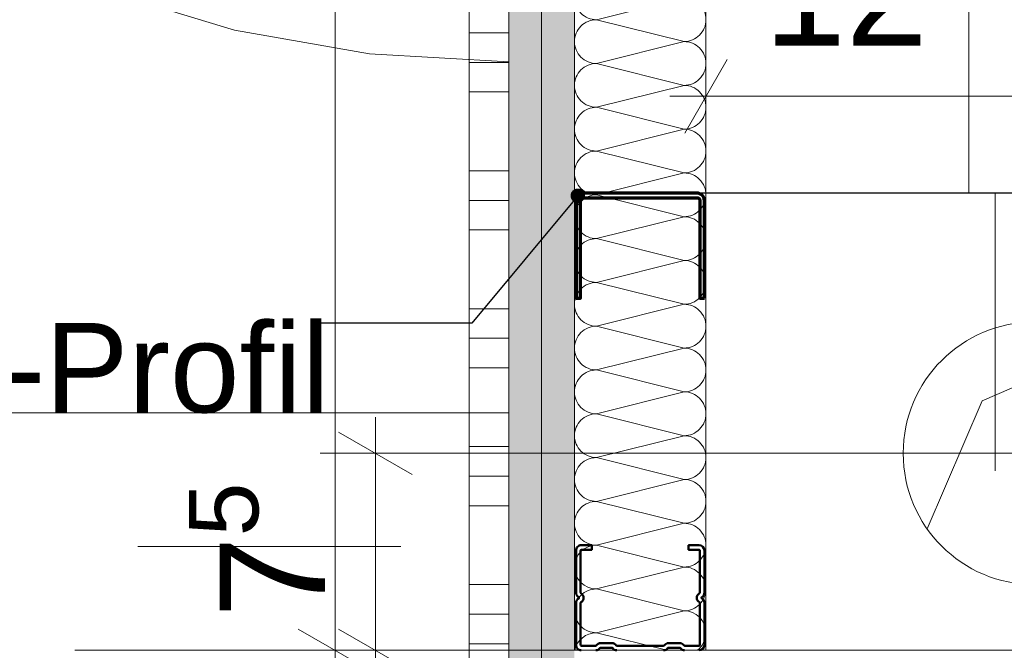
# Model space of a CAD drawing. Header units: metres. Extents: x -3.5 to 65.3, y -10.9 to 16.7.
# Tile 103 of 213: x 43.359 to 43.733, y 0.71 to 0.95. Entities that reach past the tile are written whole.
import ezdxf

# ---------------------------------------------------------------- set-up
doc = ezdxf.new("R2010")
doc.units = ezdxf.units.M
doc.header["$MEASUREMENT"] = 0
for name, pattern in [('DASHED', [0.015, 0.007, -0.008]), ('Strichlinie doppelt', [0.218722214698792, 0.105833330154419, -0.04233333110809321, 0.028222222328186, -0.04233333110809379]), ('Untersicht', [0.04, 0.03, -0.01]), ('Wipeout_Contour', [1, 0, -1])]:
    doc.linetypes.add(name, pattern=pattern)
for name, color, linetype in [('102 - Bemaßung_ Beschriftung.Detail_ Ausschnitt', 7, 'Continuous'), ('451 - Universal.Achsen Raster', 7, 'Continuous'), ('608 - Struktur.Träger', 7, 'Continuous'), ('654 - Abdeckung.Wand Belag', 7, 'Continuous'), ('660 - Unterkonstruktion.Trockenbau', 7, 'Continuous'), ('Abbruch_603 - Struktur.Bodenplatte_ Decke Roh', 7, 'Continuous'), ('Neubau_102 - Bemaßung_ Beschriftung.Detail_ Ausschnitt', 7, 'Continuous'), ('Neubau_603 - Struktur.Bodenplatte_ Decke Roh', 7, 'Continuous'), ('Neubau_606 - Struktur.Wand Innen Ausbau', 7, 'Continuous'), ('Neubau_650 - Abdeckung.Fußboden Aufbau', 7, 'Continuous'), ('Neubau_653 - Abdeckung.TB Verkofferung', 7, 'Continuous'), ('Neubau_702 - Einrichtung.Möbel Sanitär', 7, 'Continuous'), ('Neubau_802 - HKLSE.Sanitär', 7, 'Continuous')]:
    doc.layers.add(name, color=color, linetype=linetype)
doc.styles.add('ERSTELLTER_STIL_1', font='txt')
doc.linetypes.add('Abbruch 1', pattern='A,0,[1,2022.0244.A_L5A-PL07.12_iB_2.OG Detail - WC ( 3.23 - 3.24 )1.Shx,S=0.0007936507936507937,R=0,X=0,Y=0],-0.1,0', length=0.1)
doc.dimstyles.new('ERSTELLTER_STIL__1', dxfattribs={"dimtxt": 0.04, "dimasz": 0.02128, "dimexe": 0.18, "dimexo": 0.0625, "dimgap": 0, "dimtad": 1, "dimtih": 1, "dimtoh": 1, "dimzin": 0, "dimdsep": 46, "dimtxsty": 'ERSTELLTER_STIL_1', "dimblk": 'ARROWHEAD_2', "dimblk1": 'ARROWHEAD_2', "dimblk2": 'ARROWHEAD_2', "dimcen": 0.09, "dimse1": 1, "dimse2": 1, "dimclrd": 7, "dimclre": 7, "dimclrt": 7, "dimazin": 0, "dimtfac": 1, "dimtdec": 4, "dimtmove": 0, "dimatfit": 3, "dimfxl": 1, "dimtolj": 1, "dimtzin": 0, "dimarcsym": 0})
doc.dimstyles.new('ERSTELLTER_STIL__2', dxfattribs={"dimtxt": 0.04, "dimasz": 0.02128, "dimexe": 0.18, "dimexo": 0.0625, "dimgap": 0, "dimtad": 1, "dimtih": 1, "dimtoh": 1, "dimzin": 0, "dimdsep": 46, "dimtxsty": 'ERSTELLTER_STIL_1', "dimblk": 'ARROWHEAD_2', "dimblk1": 'ARROWHEAD_2', "dimblk2": 'ARROWHEAD_2', "dimcen": 0.09, "dimse1": 1, "dimse2": 1, "dimclrd": 7, "dimclre": 7, "dimclrt": 7, "dimazin": 0, "dimtfac": 1, "dimtdec": 4, "dimtmove": 2, "dimatfit": 3, "dimfxl": 1, "dimtolj": 1, "dimtzin": 0, "dimarcsym": 0})
doc.dimstyles.new('ERSTELLTER_STIL__3', dxfattribs={"dimtxt": 0.04, "dimasz": 0.02128, "dimexe": 0.18, "dimexo": 0.0625, "dimgap": 0, "dimtad": 1, "dimzin": 0, "dimdsep": 46, "dimtxsty": 'ERSTELLTER_STIL_1', "dimblk": 'ARROWHEAD_2', "dimblk1": 'ARROWHEAD_2', "dimblk2": 'ARROWHEAD_2', "dimcen": 0.09, "dimse1": 1, "dimse2": 1, "dimclrd": 7, "dimclre": 7, "dimclrt": 7, "dimazin": 0, "dimtfac": 1, "dimtdec": 4, "dimtmove": 0, "dimatfit": 3, "dimfxl": 1, "dimtolj": 1, "dimtzin": 0, "dimarcsym": 0})
doc.dimstyles.new('ERSTELLTER_STIL__5', dxfattribs={"dimtxt": 0.04, "dimasz": 0.02128, "dimexe": 0.18, "dimexo": 0.0625, "dimgap": 0, "dimtad": 1, "dimtih": 1, "dimtoh": 1, "dimzin": 0, "dimdsep": 46, "dimtxsty": 'ERSTELLTER_STIL_1', "dimblk": 'ARROWHEAD_2', "dimblk1": 'ARROWHEAD_2', "dimblk2": 'ARROWHEAD_2', "dimcen": 0.09, "dimclrd": 7, "dimclre": 7, "dimclrt": 7, "dimazin": 0, "dimtfac": 1, "dimtdec": 4, "dimtmove": 0, "dimatfit": 3, "dimfxl": 1, "dimtolj": 1, "dimtzin": 0, "dimarcsym": 0})
doc.dimstyles.new('ERSTELLTER_STIL__6', dxfattribs={"dimtxt": 0.04, "dimasz": 0.02128, "dimexe": 0.18, "dimexo": 0.0625, "dimgap": 0, "dimtad": 1, "dimzin": 0, "dimdsep": 46, "dimtxsty": 'ERSTELLTER_STIL_1', "dimblk": 'ARROWHEAD_2', "dimblk1": 'ARROWHEAD_2', "dimblk2": 'ARROWHEAD_2', "dimcen": 0.09, "dimclrd": 7, "dimclre": 7, "dimclrt": 7, "dimazin": 0, "dimtfac": 1, "dimtdec": 4, "dimtmove": 0, "dimatfit": 3, "dimfxl": 1, "dimtolj": 1, "dimtzin": 0, "dimarcsym": 0})
doc.dimstyles.new('ERSTELLTER_STIL__7', dxfattribs={"dimtxt": 0.04, "dimasz": 0.02128, "dimexe": 0.18, "dimexo": 0.0625, "dimgap": 0, "dimtad": 1, "dimzin": 0, "dimdsep": 46, "dimtxsty": 'ERSTELLTER_STIL_1', "dimblk": 'ARROWHEAD_2', "dimblk1": 'ARROWHEAD_2', "dimblk2": 'ARROWHEAD_2', "dimcen": 0.09, "dimclrd": 7, "dimclre": 7, "dimclrt": 7, "dimazin": 0, "dimtfac": 1, "dimtdec": 4, "dimtmove": 2, "dimatfit": 3, "dimfxl": 1, "dimtolj": 1, "dimtzin": 0, "dimarcsym": 0})
doc.dimstyles.new('ERSTELLTER_STIL__8', dxfattribs={"dimtxt": 0.18, "dimasz": 0.010944, "dimexe": 0.18, "dimexo": 0.0625, "dimgap": 0, "dimtad": 0, "dimtih": 1, "dimtoh": 1, "dimdec": 4, "dimzin": 0, "dimdsep": 46, "dimcen": 0.09, "dimadec": 0, "dimazin": 0, "dimtfac": 1, "dimtdec": 4, "dimtmove": 0, "dimatfit": 3, "dimldrblk": 'ARROWHEAD_11', "dimfxl": 1, "dimtolj": 1, "dimtzin": 0, "dimarcsym": 0})
pattern_1 = [(45, (0, 0), (-0.007071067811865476, 0.007071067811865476), [0, -0.01])]

# ---------------------------------------------------------------- blocks, each defined once
blk = doc.blocks.new('*X76')
at = {"layer": 'Neubau_606 - Struktur.Wand Innen Ausbau', "color": 7, "linetype": 'Continuous', "lineweight": 5}
for p, q in [((43.57832225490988, 0.950013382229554), (43.61165558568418, 0.9583467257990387)), ((43.57832225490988, 0.9500133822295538), (43.61165559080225, 0.9416800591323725)), ((43.57832226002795, 0.933346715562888), (43.61165559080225, 0.9416800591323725)), ((43.57832226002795, 0.933346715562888), (43.61165559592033, 0.9250133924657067)), ((43.57832226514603, 0.916680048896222), (43.61165559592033, 0.9250133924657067)), ((43.57832226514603, 0.916680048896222), (43.6116556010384, 0.9083467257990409)), ((43.5783222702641, 0.9000133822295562), (43.6116556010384, 0.9083467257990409)), ((43.5783222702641, 0.9000133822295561), (43.61165560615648, 0.8916800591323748)), ((43.57832227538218, 0.8833467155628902), (43.61165560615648, 0.8916800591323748)), ((43.57832227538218, 0.8833467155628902), (43.61165561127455, 0.875013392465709)), ((43.57832228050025, 0.8666800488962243), (43.61165561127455, 0.875013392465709)), ((43.57832228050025, 0.8666800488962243), (43.61165561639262, 0.8583467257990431)), ((43.57832228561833, 0.8500133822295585), (43.61165561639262, 0.8583467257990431)), ((43.57832228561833, 0.8500133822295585), (43.61165562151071, 0.8416800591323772)), ((43.57832229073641, 0.8333467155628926), (43.61165562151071, 0.8416800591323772)), ((43.57832229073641, 0.8333467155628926), (43.61165562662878, 0.8250133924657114)), ((43.57832229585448, 0.8166800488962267), (43.61165562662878, 0.8250133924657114)), ((43.57832229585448, 0.8166800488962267), (43.61165563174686, 0.8083467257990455)), ((43.57832230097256, 0.8000133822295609), (43.61165563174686, 0.8083467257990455)), ((43.57832230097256, 0.8000133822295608), (43.61165563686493, 0.7916800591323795)), ((43.57832230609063, 0.7833467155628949), (43.61165563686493, 0.7916800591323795)), ((43.57832230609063, 0.7833467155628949), (43.61165564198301, 0.7750133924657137)), ((43.57832231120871, 0.766680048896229), (43.61165564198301, 0.7750133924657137)), ((43.57832231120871, 0.766680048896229), (43.61165564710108, 0.7583467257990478)), ((43.57832231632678, 0.7500133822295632), (43.61165564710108, 0.7583467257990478)), ((43.57832231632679, 0.750013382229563), (43.61165565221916, 0.7416800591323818)), ((43.57832232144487, 0.7333467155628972), (43.61165565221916, 0.7416800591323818)), ((43.57832232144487, 0.7333467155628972), (43.61165565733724, 0.725013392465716)), ((43.57832232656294, 0.7166800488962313), (43.61165565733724, 0.725013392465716)), ((43.57832232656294, 0.7166800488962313), (43.60511347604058, 0.7099822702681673))]:
    blk.add_line(p, q, dxfattribs=at)
for centre, radius, start, end in [((43.57832225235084, 0.958346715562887), 0.008333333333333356, 180.0000175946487, 270.0000175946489), ((43.61165558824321, 0.9500133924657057), 0.0083333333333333, 1.75946486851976e-05, 90.00001759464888), ((43.57832225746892, 0.9416800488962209), 0.008333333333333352, 90.0000175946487, 180.0000175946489), ((43.61165558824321, 0.9500133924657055), 0.008333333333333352, 270.0000175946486, 1.759464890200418e-05), ((43.57832225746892, 0.9416800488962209), 0.008333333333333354, 180.0000175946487, 270.0000175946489), ((43.61165559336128, 0.9333467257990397), 0.008333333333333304, 1.759464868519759e-05, 90.00001759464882), ((43.57832226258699, 0.925013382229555), 0.008333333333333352, 90.0000175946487, 180.0000175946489), ((43.61165559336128, 0.9333467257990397), 0.00833333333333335, 270.0000175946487, 1.75946489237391e-05), ((43.57832226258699, 0.925013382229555), 0.008333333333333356, 180.0000175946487, 270.0000175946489), ((43.61165559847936, 0.9166800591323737), 0.008333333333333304, 1.759464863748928e-05, 90.00001759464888), ((43.57832226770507, 0.9083467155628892), 0.008333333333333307, 90.0000175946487, 180.0000175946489), ((43.61165559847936, 0.9166800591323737), 0.008333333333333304, 270.0000175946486, 1.759464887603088e-05), ((43.57832226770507, 0.9083467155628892), 0.008333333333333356, 180.0000175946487, 270.0000175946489), ((43.61165560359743, 0.9000133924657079), 0.0083333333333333, 1.75946486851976e-05, 90.00001759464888), ((43.57832227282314, 0.8916800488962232), 0.008333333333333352, 90.0000175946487, 180.0000175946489), ((43.61165560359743, 0.9000133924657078), 0.008333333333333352, 270.0000175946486, 1.759464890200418e-05), ((43.57832227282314, 0.8916800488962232), 0.008333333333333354, 180.0000175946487, 270.0000175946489), ((43.61165560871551, 0.8833467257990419), 0.008333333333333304, 1.759464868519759e-05, 90.00001759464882), ((43.57832227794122, 0.8750133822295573), 0.008333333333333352, 90.0000175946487, 180.0000175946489), ((43.61165560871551, 0.8833467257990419), 0.00833333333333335, 270.0000175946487, 1.75946489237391e-05), ((43.57832227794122, 0.8750133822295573), 0.008333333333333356, 180.0000175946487, 270.0000175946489), ((43.61165561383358, 0.866680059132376), 0.008333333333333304, 1.759464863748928e-05, 90.00001759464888), ((43.57832228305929, 0.8583467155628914), 0.008333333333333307, 90.0000175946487, 180.0000175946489), ((43.61165561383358, 0.866680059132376), 0.008333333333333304, 270.0000175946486, 1.759464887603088e-05), ((43.57832228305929, 0.8583467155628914), 0.008333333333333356, 180.0000175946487, 270.0000175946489), ((43.61165561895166, 0.8500133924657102), 0.0083333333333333, 1.75946486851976e-05, 90.00001759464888), ((43.57832228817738, 0.8416800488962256), 0.008333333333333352, 90.0000175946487, 180.0000175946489), ((43.61165561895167, 0.8500133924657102), 0.008333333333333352, 270.0000175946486, 1.759464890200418e-05), ((43.57832228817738, 0.8416800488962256), 0.008333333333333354, 180.0000175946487, 270.0000175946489), ((43.61165562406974, 0.8333467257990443), 0.008333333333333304, 1.759464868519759e-05, 90.00001759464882), ((43.57832229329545, 0.8250133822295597), 0.008333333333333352, 90.0000175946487, 180.0000175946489), ((43.61165562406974, 0.8333467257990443), 0.00833333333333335, 270.0000175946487, 1.75946489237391e-05), ((43.57832229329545, 0.8250133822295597), 0.008333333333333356, 180.0000175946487, 270.0000175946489), ((43.61165562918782, 0.8166800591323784), 0.008333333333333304, 1.759464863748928e-05, 90.00001759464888), ((43.57832229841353, 0.8083467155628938), 0.008333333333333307, 90.0000175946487, 180.0000175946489), ((43.61165562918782, 0.8166800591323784), 0.008333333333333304, 270.0000175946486, 1.759464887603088e-05), ((43.57832229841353, 0.8083467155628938), 0.008333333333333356, 180.0000175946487, 270.0000175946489), ((43.61165563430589, 0.8000133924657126), 0.0083333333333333, 1.75946486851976e-05, 90.00001759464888), ((43.5783223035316, 0.7916800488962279), 0.008333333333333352, 90.0000175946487, 180.0000175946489), ((43.61165563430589, 0.8000133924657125), 0.008333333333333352, 270.0000175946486, 1.759464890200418e-05), ((43.5783223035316, 0.7916800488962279), 0.008333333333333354, 180.0000175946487, 270.0000175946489), ((43.61165563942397, 0.7833467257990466), 0.008333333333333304, 1.759464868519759e-05, 90.00001759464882), ((43.57832230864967, 0.775013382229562), 0.008333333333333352, 90.0000175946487, 180.0000175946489), ((43.61165563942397, 0.7833467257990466), 0.00833333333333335, 270.0000175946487, 1.75946489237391e-05), ((43.57832230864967, 0.775013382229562), 0.008333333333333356, 180.0000175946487, 270.0000175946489), ((43.61165564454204, 0.7666800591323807), 0.008333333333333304, 1.759464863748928e-05, 90.00001759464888), ((43.57832231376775, 0.7583467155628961), 0.008333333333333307, 90.0000175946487, 180.0000175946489), ((43.61165564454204, 0.7666800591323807), 0.008333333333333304, 270.0000175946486, 1.759464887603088e-05), ((43.57832231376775, 0.7583467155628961), 0.008333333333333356, 180.0000175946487, 270.0000175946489), ((43.61165564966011, 0.7500133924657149), 0.0083333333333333, 1.75946486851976e-05, 90.00001759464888), ((43.57832231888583, 0.7416800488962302), 0.008333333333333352, 90.0000175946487, 180.0000175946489), ((43.61165564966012, 0.7500133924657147), 0.008333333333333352, 270.0000175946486, 1.759464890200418e-05), ((43.57832231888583, 0.7416800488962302), 0.008333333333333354, 180.0000175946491, 270.0000175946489), ((43.6116556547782, 0.7333467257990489), 0.008333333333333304, 1.759464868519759e-05, 90.00001759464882), ((43.57832232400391, 0.7250133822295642), 0.008333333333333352, 90.0000175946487, 180.0000175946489), ((43.6116556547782, 0.7333467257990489), 0.00833333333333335, 270.0000175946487, 1.75946489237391e-05), ((43.57832232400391, 0.7250133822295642), 0.008333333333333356, 180.0000175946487, 270.0000175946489), ((43.61165565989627, 0.716680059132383), 0.008333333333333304, 1.759464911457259e-05, 90.00001759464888), ((43.57832232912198, 0.7083467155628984), 0.008333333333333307, 90.0000175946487, 168.6812777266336), ((43.61165565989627, 0.716680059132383), 0.008333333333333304, 306.5117688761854, 1.759464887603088e-05)]:
    blk.add_arc(centre, radius, start, end, dxfattribs=at)
blk = doc.blocks.new('*X105')
at = {"layer": '654 - Abdeckung.Wand Belag', "color": 7, "linetype": 'Continuous', "lineweight": 5}
for p, q in [((43.5299862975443, 0.9450000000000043), (43.5449862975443, 0.9450000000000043)), ((43.52998629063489, 0.9337500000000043), (43.5449862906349, 0.9337500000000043)), ((43.52998628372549, 0.9225000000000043), (43.54498628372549, 0.9225000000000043)), ((43.52998626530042, 0.8925000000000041), (43.54498626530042, 0.8925000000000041)), ((43.52998625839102, 0.8812500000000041), (43.54498625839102, 0.8812500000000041)), ((43.52998625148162, 0.8700000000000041), (43.54498625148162, 0.8700000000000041)), ((43.52998623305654, 0.8400000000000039), (43.54498623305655, 0.8400000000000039)), ((43.52998622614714, 0.8287500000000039), (43.54498622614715, 0.8287500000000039)), ((43.52998621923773, 0.8175000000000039), (43.54498621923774, 0.8175000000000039)), ((43.52998620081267, 0.7875000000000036), (43.54498620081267, 0.7875000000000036)), ((43.52998619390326, 0.7762500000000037), (43.54498619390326, 0.7762500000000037)), ((43.52998618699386, 0.7650000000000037), (43.54498618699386, 0.7650000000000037)), ((43.52998616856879, 0.7350000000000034), (43.54498616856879, 0.7350000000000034)), ((43.52998616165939, 0.7237500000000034), (43.54498616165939, 0.7237500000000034)), ((43.52998615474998, 0.7125000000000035), (43.54498615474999, 0.7125000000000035))]:
    blk.add_line(p, q, dxfattribs=at)
blk = doc.blocks.new('*D192')
at = {"layer": '102 - Bemaßung_ Beschriftung.Detail_ Ausschnitt', "color": 7, "linetype": 'Continuous', "lineweight": 5}
for p, q in [((41.88498316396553, 1.076299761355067), (41.88498316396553, 1.118299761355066)), ((41.89306606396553, 1.111299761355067), (41.87690026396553, 1.083299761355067)), ((43.5530720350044, 1.111299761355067), (43.5369062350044, 1.083299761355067)), ((41.88498316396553, 1.097299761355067), (43.54498921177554, 1.097299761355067))]:
    blk.add_line(p, q, dxfattribs=at)
at = {"layer": '102 - Bemaßung_ Beschriftung.Detail_ Ausschnitt', "color": 7, "lineweight": 5, "insert": (42.42710821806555, 1.105299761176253), "char_height": 0.04, "attachment_point": 7, "style": 'ERSTELLTER_STIL_1'}
blk.add_mtext('\\A1;{\\pql;\\fArial|b0|i0|c0|p38;1,66}', dxfattribs=at)
blk = doc.blocks.new('ARROWHEAD_2')
at = {"color": 0, "linetype": 'Continuous', "lineweight": 0}
for p, q in [((-0.3781315, -0.655), (0.3781315, 0.655)), ((0, 0), (-1, 0))]:
    blk.add_line(p, q, dxfattribs=at)
blk = doc.blocks.new('*D193')
at = {"layer": '102 - Bemaßung_ Beschriftung.Detail_ Ausschnitt', "color": 7, "linetype": 'Continuous', "lineweight": 5}
for p, q in [((43.54498921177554, 1.076299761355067), (43.54498921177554, 1.118299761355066)), ((43.61998891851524, 1.076299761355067), (43.61998891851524, 1.118299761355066)), ((43.5530720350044, 1.111299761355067), (43.5369062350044, 1.083299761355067)), ((43.62807189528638, 1.111299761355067), (43.61190609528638, 1.083299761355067)), ((41.88498316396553, 1.097299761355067), (43.54498921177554, 1.097299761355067)), ((43.5449891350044, 1.097299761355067), (43.61998891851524, 1.097299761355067))]:
    blk.add_line(p, q, dxfattribs=at)
at = {"layer": '102 - Bemaßung_ Beschriftung.Detail_ Ausschnitt', "color": 7, "lineweight": 5, "insert": (43.55729496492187, 1.104865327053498), "char_height": 0.04, "attachment_point": 7, "style": 'ERSTELLTER_STIL_1'}
blk.add_mtext('\\A1;{\\pql;\\fArial|b0|i0|c0|p38;7\\fArial|b0|i0|c0|p38;\\A1{\\H.66x;\\S5^  ;}}', dxfattribs=at)
at = {"color": 254, "linetype": 'Wipeout_Contour', "lineweight": 0, "ltscale": 174.3994903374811}
blk.add_wipeout([(43.54979496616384, 1.097799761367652), (43.615183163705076, 1.097799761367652), (43.615183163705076, 1.1527997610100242), (43.54979496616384, 1.1527997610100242)], dxfattribs=at).dxf.layer = '102 - Bemaßung_ Beschriftung.Detail_ Ausschnitt'
blk = doc.blocks.new('*D194')
at = {"layer": '102 - Bemaßung_ Beschriftung.Detail_ Ausschnitt', "color": 7, "linetype": 'Continuous', "lineweight": 5}
for p, q in [((43.86498871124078, 1.076299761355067), (43.86498871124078, 1.118299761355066)), ((43.62807189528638, 1.111299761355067), (43.61190609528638, 1.083299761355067)), ((43.87307161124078, 1.111299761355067), (43.85690581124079, 1.083299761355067)), ((43.61998899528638, 1.097299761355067), (43.86498871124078, 1.097299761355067))]:
    blk.add_line(p, q, dxfattribs=at)
at = {"layer": '102 - Bemaßung_ Beschriftung.Detail_ Ausschnitt', "color": 7, "lineweight": 5, "insert": (43.70211755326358, 1.104865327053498), "char_height": 0.04, "attachment_point": 7, "style": 'ERSTELLTER_STIL_1'}
blk.add_mtext('\\A1;{\\pql;\\fArial|b0|i0|c0|p38;24\\fArial|b0|i0|c0|p38;\\A1{\\H.66x;\\S5^  ;}}', dxfattribs=at)
blk = doc.blocks.new('*D290')
at = {"layer": '102 - Bemaßung_ Beschriftung.Detail_ Ausschnitt', "color": 7, "linetype": 'Continuous', "lineweight": 5}
for p, q in [((42.93098879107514, 1.142081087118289), (42.95898879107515, 1.125915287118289)), ((42.96598879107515, 1.133998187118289), (42.92398879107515, 1.133998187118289)), ((42.94498879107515, 0.2550000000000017), (42.94498879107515, 1.133998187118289)), ((42.93098879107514, 0.2630829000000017), (42.95898879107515, 0.2469171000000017)), ((42.96598879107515, 0.2550000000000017), (42.92398879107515, 0.2550000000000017))]:
    blk.add_line(p, q, dxfattribs=at)
at = {"layer": '102 - Bemaßung_ Beschriftung.Detail_ Ausschnitt', "color": 7, "lineweight": 5, "insert": (42.93764704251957, 0.6541277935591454), "char_height": 0.04, "attachment_point": 7, "rotation": 90, "style": 'ERSTELLTER_STIL_1'}
blk.add_mtext('\\A1;{\\pql;\\fArial|b0|i0|c0|p38;87\\fArial|b0|i0|c0|p38;\\A1{\\H.66x;\\S9^  ;}}', dxfattribs=at)
blk = doc.blocks.new('*D296')
at = {"layer": '102 - Bemaßung_ Beschriftung.Detail_ Ausschnitt', "color": 7, "linetype": 'Continuous', "lineweight": 5}
for p, q in [((43.03098879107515, 0.7180651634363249), (43.05898879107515, 0.7018993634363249)), ((43.04498879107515, 0.2550000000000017), (43.04498879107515, 0.7099822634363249)), ((43.03098879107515, 0.2630829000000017), (43.05898879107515, 0.2469171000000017)), ((43.06598879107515, 0.2550000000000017), (43.02398879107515, 0.2550000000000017))]:
    blk.add_line(p, q, dxfattribs=at)
at = {"layer": '102 - Bemaßung_ Beschriftung.Detail_ Ausschnitt', "color": 7, "lineweight": 5, "insert": (43.03764704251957, 0.4421198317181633), "char_height": 0.04, "attachment_point": 7, "rotation": 90, "style": 'ERSTELLTER_STIL_1'}
blk.add_mtext('\\A1;{\\pql;\\fArial|b0|i0|c0|p38;45\\fArial|b0|i0|c0|p38;\\A1{\\H.66x;\\S5^  ;}}', dxfattribs=at)
blk = doc.blocks.new('*D297')
at = {"layer": '102 - Bemaßung_ Beschriftung.Detail_ Ausschnitt', "color": 7, "linetype": 'Continuous', "lineweight": 5}
for p, q in [((43.03098879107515, 0.8920810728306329), (43.05898879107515, 0.8759152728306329)), ((43.06598879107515, 0.8839981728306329), (43.02398879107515, 0.8839981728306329)), ((43.04498879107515, 0.7099822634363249), (43.04498879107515, 0.8839981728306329)), ((43.03098879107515, 0.7180651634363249), (43.05898879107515, 0.7018993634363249)), ((43.06598879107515, 0.7099822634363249), (43.02398879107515, 0.7099822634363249)), ((43.04498879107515, 0.2550000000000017), (43.04498879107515, 0.7099822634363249))]:
    blk.add_line(p, q, dxfattribs=at)
at = {"layer": '102 - Bemaßung_ Beschriftung.Detail_ Ausschnitt', "color": 7, "lineweight": 5, "insert": (43.03698875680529, 0.7566189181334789), "char_height": 0.04, "attachment_point": 7, "rotation": 90, "style": 'ERSTELLTER_STIL_1'}
blk.add_mtext('\\A1;{\\pql;\\fArial|b0|i0|c0|p38;17\\fArial|b0|i0|c0|p38;\\A1{\\H.66x;\\S4^  ;}}', dxfattribs=at)
blk = doc.blocks.new('*D298')
at = {"layer": '102 - Bemaßung_ Beschriftung.Detail_ Ausschnitt', "color": 7, "linetype": 'Continuous', "lineweight": 5}
for p, q in [((43.03098879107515, 1.392081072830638), (43.05898879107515, 1.375915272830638)), ((43.06598879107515, 1.383998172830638), (43.02398879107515, 1.383998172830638)), ((43.04498879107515, 0.8839981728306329), (43.04498879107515, 1.383998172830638)), ((43.03098879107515, 0.8920810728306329), (43.05898879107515, 0.8759152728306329)), ((43.06598879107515, 0.8839981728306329), (43.02398879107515, 0.8839981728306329))]:
    blk.add_line(p, q, dxfattribs=at)
at = {"layer": '102 - Bemaßung_ Beschriftung.Detail_ Ausschnitt', "color": 7, "lineweight": 5, "insert": (43.03698879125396, 1.10364377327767), "char_height": 0.04, "attachment_point": 7, "rotation": 90, "style": 'ERSTELLTER_STIL_1'}
blk.add_mtext('\\A1;{\\pql;\\fArial|b0|i0|c0|p38;50}', dxfattribs=at)
blk = doc.blocks.new('*D304')
at = {"layer": '102 - Bemaßung_ Beschriftung.Detail_ Ausschnitt', "color": 7, "linetype": 'Continuous', "lineweight": 5}
for p, q in [((42.83098879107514, 1.51708107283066), (42.85898879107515, 1.50091527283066)), ((42.86598879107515, 1.50899817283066), (42.82398879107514, 1.50899817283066)), ((42.84498879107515, 0.2550000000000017), (42.84498879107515, 1.50899817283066)), ((42.83098879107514, 0.2630829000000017), (42.85898879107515, 0.2469171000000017)), ((42.86598879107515, 0.2550000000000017), (42.82398879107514, 0.2550000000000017))]:
    blk.add_line(p, q, dxfattribs=at)
at = {"layer": '102 - Bemaßung_ Beschriftung.Detail_ Ausschnitt', "color": 7, "lineweight": 5, "char_height": 0.04, "attachment_point": 7, "rotation": 90, "style": 'ERSTELLTER_STIL_1'}
for s, insert in [('\\A1;{\\pql;\\fArial|b0|i0|c0|p38;3}', (42.83698879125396, 1.47055185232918)), ('\\A1;{\\pql;\\fArial|b0|i0|c0|p38;1,25\\fArial|b0|i0|c0|p38;\\A1{\\H.66x;\\S4^  ;}}', (42.84475104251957, 0.8035935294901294))]:
    blk.add_mtext(s, dxfattribs=dict(at, insert=insert))
blk = doc.blocks.new('*D382')
at = {"layer": '102 - Bemaßung_ Beschriftung.Detail_ Ausschnitt', "color": 7, "linetype": 'Continuous', "lineweight": 5}
for p, q in [((42.73098879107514, 0.8080802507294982), (42.75898879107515, 0.7919144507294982)), ((42.74498879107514, 0.2550001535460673), (42.74498879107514, 0.7999973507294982)), ((42.73098879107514, 0.2630830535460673), (42.75898879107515, 0.2469172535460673)), ((42.76598879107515, 0.2550001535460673), (42.72398879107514, 0.2550001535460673)), ((42.74498879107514, 0.2413081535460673), (42.74498879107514, 0.2550001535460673))]:
    blk.add_line(p, q, dxfattribs=at)
at = {"layer": '102 - Bemaßung_ Beschriftung.Detail_ Ausschnitt', "color": 7, "lineweight": 5, "insert": (42.73764704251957, 0.4871274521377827), "char_height": 0.04, "attachment_point": 7, "rotation": 90, "style": 'ERSTELLTER_STIL_1'}
blk.add_mtext('\\A1;{\\pql;\\fArial|b0|i0|c0|p38;54\\fArial|b0|i0|c0|p38;\\A1{\\H.66x;\\S5^  ;}}', dxfattribs=at)
blk = doc.blocks.new('*D429')
at = {"layer": '102 - Bemaßung_ Beschriftung.Detail_ Ausschnitt', "color": 7, "linetype": 'Continuous', "lineweight": 5}
for p, q in [((43.61998856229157, 0.8998526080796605), (43.61998856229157, 0.9418526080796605)), ((43.74498890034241, 0.7849822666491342), (43.74498890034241, 0.9418526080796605)), ((43.62807146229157, 0.9348526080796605), (43.61190566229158, 0.9068526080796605)), ((43.75307182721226, 0.9348526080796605), (43.73690602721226, 0.9068526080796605)), ((43.60629656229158, 0.9208526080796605), (43.61998856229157, 0.9208526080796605)), ((43.61998856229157, 0.9208526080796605), (43.74498890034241, 0.9208526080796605))]:
    blk.add_line(p, q, dxfattribs=at)
at = {"layer": '102 - Bemaßung_ Beschriftung.Detail_ Ausschnitt', "color": 7, "lineweight": 5, "insert": (43.64211744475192, 0.9284181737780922), "char_height": 0.04, "attachment_point": 7, "style": 'ERSTELLTER_STIL_1'}
blk.add_mtext('\\A1;{\\pql;\\fArial|b0|i0|c0|p38;12\\fArial|b0|i0|c0|p38;\\A1{\\H.66x;\\S5^  ;}}', dxfattribs=at)
blk = doc.blocks.new('*D431')
at = {"layer": '102 - Bemaßung_ Beschriftung.Detail_ Ausschnitt', "color": 7, "linetype": 'Continuous', "lineweight": 5}
for p, q in [((43.49430836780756, 0.7849822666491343), (43.49430836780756, 0.7986742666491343)), ((43.50830836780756, 0.7768993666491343), (43.48030836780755, 0.7930651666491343)), ((43.74498892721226, 0.7849822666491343), (43.47330836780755, 0.7849822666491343)), ((43.49430836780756, 0.7099822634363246), (43.49430836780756, 0.7849822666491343)), ((43.48030836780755, 0.7180651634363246), (43.50830836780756, 0.7018993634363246)), ((43.88998899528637, 0.7099822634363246), (43.47330836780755, 0.7099822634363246)), ((43.49430836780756, 0.6962902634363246), (43.49430836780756, 0.7099822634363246))]:
    blk.add_line(p, q, dxfattribs=at)
at = {"layer": '102 - Bemaßung_ Beschriftung.Detail_ Ausschnitt', "color": 7, "lineweight": 5, "insert": (43.48674280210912, 0.722288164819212), "char_height": 0.04, "attachment_point": 7, "rotation": 90, "style": 'ERSTELLTER_STIL_1'}
blk.add_mtext('\\A1;{\\pql;\\fArial|b0|i0|c0|p38;7\\fArial|b0|i0|c0|p38;\\A1{\\H.66x;\\S5^  ;}}', dxfattribs=at)
blk = doc.blocks.new('*D452')
at = {"layer": '102 - Bemaßung_ Beschriftung.Detail_ Ausschnitt', "color": 7, "linetype": 'Continuous', "lineweight": 5}
for p, q in [((43.46495568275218, 0.7180651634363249), (43.49295568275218, 0.7018993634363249)), ((43.47895568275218, 0.2499822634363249), (43.47895568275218, 0.7099822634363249)), ((43.46495568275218, 0.2580651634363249), (43.49295568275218, 0.2418993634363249)), ((43.72998899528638, 0.2499822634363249), (43.45795568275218, 0.2499822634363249)), ((43.47895568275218, 0.2362902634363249), (43.47895568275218, 0.2499822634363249))]:
    blk.add_line(p, q, dxfattribs=at)
at = {"color": 254, "linetype": 'Wipeout_Contour', "lineweight": 0, "ltscale": 173.7711932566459}
blk.add_wipeout([(43.464930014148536, 0.5167652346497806), (43.464930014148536, 0.5946168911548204), (43.40778715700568, 0.5946168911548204), (43.40778715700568, 0.5167652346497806)], dxfattribs=at).dxf.layer = '102 - Bemaßung_ Beschriftung.Detail_ Ausschnitt'
at = {"layer": '102 - Bemaßung_ Beschriftung.Detail_ Ausschnitt', "color": 7, "lineweight": 5, "insert": (43.45635858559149, 0.5253366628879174), "char_height": 0.04, "attachment_point": 7, "rotation": 90, "style": 'ERSTELLTER_STIL_1'}
blk.add_mtext('\\A1;{\\pql;\\fArial|b0|i0|c0|p38;46}', dxfattribs=at)
blk = doc.blocks.new('*D453')
at = {"layer": '102 - Bemaßung_ Beschriftung.Detail_ Ausschnitt', "color": 7, "linetype": 'Continuous', "lineweight": 5}
for p, q in [((43.46495568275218, 3.728081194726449), (43.49295568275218, 3.711915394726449)), ((43.96498963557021, 3.719998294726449), (43.45795568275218, 3.719998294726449)), ((43.47895568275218, 0.7099822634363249), (43.47895568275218, 3.719998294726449)), ((43.46495568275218, 0.7180651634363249), (43.49295568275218, 0.7018993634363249)), ((43.72998899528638, 0.7099822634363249), (43.45795568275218, 0.7099822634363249)), ((43.47895568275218, 0.2499822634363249), (43.47895568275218, 0.7099822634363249))]:
    blk.add_line(p, q, dxfattribs=at)
at = {"color": 254, "linetype": 'Wipeout_Contour', "lineweight": 0, "ltscale": 174.040958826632}
blk.add_wipeout([(43.47845568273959, 2.15427867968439), (43.47845568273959, 2.2757018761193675), (43.42345568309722, 2.2757018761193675), (43.42345568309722, 2.15427867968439)], dxfattribs=at).dxf.layer = '102 - Bemaßung_ Beschriftung.Detail_ Ausschnitt'
at = {"layer": '102 - Bemaßung_ Beschriftung.Detail_ Ausschnitt', "color": 7, "lineweight": 5, "insert": (43.47095568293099, 2.161778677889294), "char_height": 0.04, "attachment_point": 7, "rotation": 90, "style": 'ERSTELLTER_STIL_1'}
blk.add_mtext('\\A1;{\\pql;\\fArial|b0|i0|c0|p38;3,01}', dxfattribs=at)
blk = doc.blocks.new('ARROWHEAD_11')
at = {"color": 0, "linetype": 'Continuous', "lineweight": 0}
blk.add_line((0, 0), (-1, 0), dxfattribs=at)
at = {"color": 0, "linetype": 'Continuous', "lineweight": 0, "const_width": 0.25, "flags": 128}
blk.add_lwpolyline([(-0.125, 0, 1), (0.125, 0, 1)], format="xyb", close=True, dxfattribs=at)

msp = doc.modelspace()

# ---------------------------------------------------------------- hatches: boundary and pattern name
at = {"layer": 'Neubau_606 - Struktur.Wand Innen Ausbau', "linetype": 'Continuous', "lineweight": 0, "true_color": 0x000000}
h = msp.add_hatch(dxfattribs=at)
h.set_pattern_fill('Gips_0001', color=18, style=0, pattern_type=2)
h.set_pattern_definition(pattern_1)
h.paths.add_polyline_path([(43.5449879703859, 4.047501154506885), (43.5449891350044, 0.2550000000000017), (43.5574891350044, 0.2550000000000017), (43.5574879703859, 4.047501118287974)])
h = msp.add_hatch(dxfattribs=at)
h.set_pattern_fill('Gips_0001', color=18, style=0, pattern_type=2)
h.set_pattern_definition(pattern_1)
h.paths.add_polyline_path([(43.56998799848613, 4.035001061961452), (43.55748797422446, 4.035001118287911), (43.55748915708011, 0.2550000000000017), (43.56998912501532, 0.2550000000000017)])
at = {"layer": 'Neubau_650 - Abdeckung.Fußboden Aufbau', "linetype": 'Continuous', "lineweight": 13, "true_color": 0xafafaf}
h = msp.add_hatch(dxfattribs=at)
h.set_pattern_fill('Raster_60x60_Fuge_2mm_0001', color=253, style=0, pattern_type=2)
h.set_pattern_definition([(0, (42.60998891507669, 3.809999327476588), (0, 0.602), []), (90, (42.60998891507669, 3.809999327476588), (-0.602, 0), [])])
h.paths.add_polyline_path([(42.32498897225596, 3.809998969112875), (40.41499398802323, 3.81000067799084), (40.41499398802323, 0.2550001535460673), (43.54498864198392, 0.2550001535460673), (43.54498899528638, 0.3299999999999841, -0.414213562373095), (43.49498899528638, 0.2799999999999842, -0.414213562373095), (43.44498899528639, 0.3299999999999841, -0.414213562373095), (43.3949889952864, 0.2799999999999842, -0.414213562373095), (43.34498899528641, 0.3299999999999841, -0.414213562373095), (43.3949889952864, 0.3799999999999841, -0.414213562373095), (43.44498899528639, 0.3299999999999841, -0.414213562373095), (43.49498899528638, 0.3799999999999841, -0.414213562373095), (43.54498899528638, 0.3299999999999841), (43.54498864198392, 3.809998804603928), (43.20998892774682, 3.809998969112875), (43.20998892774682, 3.934999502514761), (42.32498897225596, 3.934999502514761)])

# ---------------------------------------------------------------- linework, layer by layer
at = {"layer": '608 - Struktur.Träger', "color": 7, "linetype": 'Untersicht', "lineweight": 13}
msp.add_line((0.3799889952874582, 0.7099822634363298), (61.87998899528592, 0.7099822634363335), dxfattribs=at)
at = {"layer": '654 - Abdeckung.Wand Belag', "color": 7, "linetype": 'Continuous', "lineweight": 5, "flags": 128}
for points in [[(43.52998804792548, 3.794998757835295), (43.52998588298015, 0.2699999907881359)], [(43.54498587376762, 0.2550000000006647), (43.54498804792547, 3.794998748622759)]]:
    msp.add_lwpolyline(points, dxfattribs=at)
at = {"layer": 'Abbruch_603 - Struktur.Bodenplatte_ Decke Roh', "color": 7, "linetype": 'Abbruch 1', "lineweight": 18}
for centre, start, end in [((43.74498892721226, 0.7849822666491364), 90, 180), ((43.74498892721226, 0.784982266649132), 180, 270)]:
    msp.add_arc(centre, 0.04999999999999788, start, end, dxfattribs=at)
at = {"layer": 'Neubau_603 - Struktur.Bodenplatte_ Decke Roh', "color": 1, "linetype": 'Continuous', "lineweight": 5}
for p, q in [((43.72498892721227, 0.8049822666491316), (43.77375201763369, 0.825880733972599)), ((43.7040904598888, 0.7562191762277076), (43.72498892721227, 0.8049822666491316))]:
    msp.add_line(p, q, dxfattribs=at)
at = {"layer": 'Neubau_606 - Struktur.Wand Innen Ausbau', "color": 1, "linetype": 'Continuous', "lineweight": 5}
for p, q in [((43.55748797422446, 4.035001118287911), (43.5574891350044, 0.2550000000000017)), ((43.5699879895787, 3.985001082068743), (43.56998899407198, 0.7099822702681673))]:
    msp.add_line(p, q, dxfattribs=at)
at = {"layer": 'Neubau_606 - Struktur.Wand Innen Ausbau', "color": 1, "linetype": 'Continuous', "lineweight": 5, "flags": 128}
for points in [[(43.61998899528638, 0.7099822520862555), (43.61998798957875, 3.985000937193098)], [(43.54498804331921, 3.809998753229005), (43.5449891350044, 0.2550000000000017)]]:
    msp.add_lwpolyline(points, dxfattribs=at)
at = {"layer": 'Neubau_650 - Abdeckung.Fußboden Aufbau', "color": 1, "linetype": 'Continuous', "lineweight": 13, "flags": 128}
msp.add_lwpolyline([(43.20998892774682, 3.934999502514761), (43.20998892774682, 3.809998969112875), (43.54498864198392, 3.809998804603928), (43.54498864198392, 0.3301879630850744)], dxfattribs=at)
at = {"layer": 'Neubau_653 - Abdeckung.TB Verkofferung', "color": 1, "linetype": 'Untersicht', "lineweight": 9}
for p in [(42.80399671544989, 0.7494822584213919), (43.54498899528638, 0.1949822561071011)]:
    msp.add_line(p, (43.54498899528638, 0.7494822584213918), dxfattribs=at)
at = {"layer": 'Neubau_702 - Einrichtung.Möbel Sanitär', "color": 1, "linetype": 'Continuous', "lineweight": 9, "flags": 128}
msp.add_lwpolyline([(43.54498892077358, 0.9339942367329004), (43.49202626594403, 0.9370333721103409), (43.4406729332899, 0.9460570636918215), (43.39248926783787, 0.9607911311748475), (43.34893930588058, 0.9807878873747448), (43.31134629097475, 1.005439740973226), (43.28085246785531, 1.033997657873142), (43.25838437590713, 1.065593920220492), (43.24462469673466, 1.099268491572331), (43.23999151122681, 1.133998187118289), (43.24462559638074, 1.168727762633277), (43.25838614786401, 1.202401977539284), (43.28085505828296, 1.233997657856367), (43.31134962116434, 1.262554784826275), (43.34894327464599, 1.287205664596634), (43.39249375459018, 1.307201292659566), (43.4406778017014, 1.321934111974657), (43.49203136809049, 1.330956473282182), (43.54499410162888, 1.333994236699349), (43.54499151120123, 1.133994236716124)], close=True, dxfattribs=at)
at = {"layer": 'Neubau_802 - HKLSE.Sanitär', "color": 1, "linetype": 'Continuous', "lineweight": 9}
for p, q in [((43.56998890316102, 1.38399817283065), (43.56998890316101, 0.8839981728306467)), ((43.71998890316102, 1.383998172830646), (43.71998890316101, 0.8839981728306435)), ((43.71998890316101, 0.8839981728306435), (43.56998890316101, 0.8839981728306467))]:
    msp.add_line(p, q, dxfattribs=at)
at = {"layer": 'Neubau_802 - HKLSE.Sanitär', "color": 1, "linetype": 'DASHED', "lineweight": 9, "flags": 128}
for points in [[(43.56998890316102, 1.383998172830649), (43.56998890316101, 0.8839981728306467)], [(43.71998890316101, 0.8839981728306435), (43.71998890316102, 1.383998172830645)], [(43.56998890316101, 0.8839981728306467), (43.71998890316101, 0.8839981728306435)]]:
    msp.add_lwpolyline(points, dxfattribs=at)

# ---------------------------------------------------------------- block references
at = {"layer": '654 - Abdeckung.Wand Belag', "color": 7, "lineweight": 5}
msp.add_blockref('*X105', (0, 0), dxfattribs=at)
at = {"layer": 'Neubau_606 - Struktur.Wand Innen Ausbau', "color": 1, "lineweight": 13}
msp.add_blockref('*X76', (0, 0), dxfattribs=at)

# ---------------------------------------------------------------- dimensions: what is measured, and where the dimension line sits
at = {"layer": '102 - Bemaßung_ Beschriftung.Detail_ Ausschnitt', "color": 7, "linetype": 'Continuous', "lineweight": 5}
dim = msp.add_linear_dim(base=(43.5449891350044, 1.097299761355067), p1=(41.88498316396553, 3.93499977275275), p2=(43.5449891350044, 0.2550000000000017), dimstyle='ERSTELLTER_STIL__2', dxfattribs=at)
dim.commit()
dim.dimension.update_dxf_attribs({"geometry": '*D192', "text_midpoint": (42.47906121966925, 1.125299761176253), "dimtype": 160})

# ---------------------------------------------------------------- next in the draw order: dimensions: what is measured, and where the dimension line sits
dim = msp.add_linear_dim(base=(43.61998899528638, 1.097299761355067), p1=(43.5449891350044, 0.2550000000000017), p2=(43.61998899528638, 0.7099822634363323), dimstyle='ERSTELLTER_STIL__1', dxfattribs=at)
dim.commit()
dim.dimension.update_dxf_attribs({"geometry": '*D193', "text_midpoint": (43.62656556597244, 1.125299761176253), "dimtype": 160})

# ---------------------------------------------------------------- next in the draw order: dimensions: what is measured, and where the dimension line sits
for base, p1, p2, dimstyle, picture, middle in [((43.74498892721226, 0.9208526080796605), (43.61998856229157, 2.12000046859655), (43.74498892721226, 0.7849822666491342), 'ERSTELLTER_STIL__5', '*D429', (43.72663524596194, 0.9488526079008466)), ((43.86498871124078, 1.097299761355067), (43.61998899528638, 0.7099822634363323), (43.86498871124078, 0.7099822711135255), 'ERSTELLTER_STIL__1', '*D194', (43.7866353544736, 1.125299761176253))]:
    dim = msp.add_linear_dim(base=base, p1=p1, p2=p2, dimstyle=dimstyle, dxfattribs=at)
    dim.commit()
    dim.dimension.update_dxf_attribs({"geometry": picture, "text_midpoint": middle, "dimtype": 160})
for base, p1, p2, dimstyle, picture, middle in [((42.84498879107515, 1.50899817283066), (43.56998913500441, 0.2550000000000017), (43.14498879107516, 1.50899817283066), 'ERSTELLTER_STIL__3', '*D304', (42.81698879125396, 0.9095701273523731)), ((43.04498879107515, 1.383998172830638), (43.71998890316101, 0.8839981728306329), (43.71998890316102, 1.383998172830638), 'ERSTELLTER_STIL__3', '*D298', (43.01698879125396, 1.134137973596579)), ((42.94498879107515, 1.133998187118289), (43.56998913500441, 0.2550000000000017), (43.23999151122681, 1.133998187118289), 'ERSTELLTER_STIL__3', '*D290', (42.91698879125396, 0.7386455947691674)), ((43.04498879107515, 0.8839981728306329), (43.56998899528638, 0.7099822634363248), (43.71998890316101, 0.8839981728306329), 'ERSTELLTER_STIL__3', '*D297', (43.01698879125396, 0.8411367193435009)), ((43.49430836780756, 0.7849822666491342), (43.88998899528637, 0.7099822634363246), (43.74498892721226, 0.7849822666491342), 'ERSTELLTER_STIL__6', '*D431', (43.46630836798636, 0.7915587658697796)), ((42.74498879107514, 0.7999973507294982), (43.54498864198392, 0.2550001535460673), (42.70601089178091, 0.7999973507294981), 'ERSTELLTER_STIL__3', '*D382', (42.71698879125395, 0.5716452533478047)), ((43.04498879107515, 0.7099822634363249), (43.56998913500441, 0.2550000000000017), (43.56998899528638, 0.7099822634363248), 'ERSTELLTER_STIL__3', '*D296', (43.01698879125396, 0.5266376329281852))]:
    dim = msp.add_linear_dim(base=base, p1=p1, p2=p2, angle=90, dimstyle=dimstyle, dxfattribs=at)
    dim.commit()
    dim.dimension.update_dxf_attribs({"geometry": picture, "text_midpoint": middle, "dimtype": 160, "text_rotation": 90})

# ---------------------------------------------------------------- next in the draw order: dimensions: what is measured, and where the dimension line sits
dim = msp.add_linear_dim(base=(43.47895568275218, 0.7099822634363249), p1=(43.72998899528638, 0.2499822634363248), p2=(43.72998899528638, 0.7099822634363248), angle=90, dimstyle='ERSTELLTER_STIL__7', dxfattribs=at)
dim.commit()
dim.dimension.update_dxf_attribs({"geometry": '*D452', "text_midpoint": (43.43635858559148, 0.5558308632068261), "dimtype": 160, "text_rotation": 90})

# ---------------------------------------------------------------- next in the draw order: dimensions: what is measured, and where the dimension line sits
dim = msp.add_linear_dim(base=(43.47895568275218, 3.719998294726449), p1=(43.72998899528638, 0.7099822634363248), p2=(43.96498963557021, 3.719998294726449), angle=90, dimstyle='ERSTELLTER_STIL__6', dxfattribs=at)
dim.commit()
dim.dimension.update_dxf_attribs({"geometry": '*D453', "text_midpoint": (43.45095568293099, 2.213731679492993), "dimtype": 160, "text_rotation": 90})

# ---------------------------------------------------------------- next in the draw order: linework, layer by layer
at = {"layer": '451 - Universal.Achsen Raster', "color": 160, "linetype": 'Strichlinie doppelt', "lineweight": 9, "true_color": 0x3232ff}
msp.add_line((43.72998899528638, -10.58500000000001), (43.72998899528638, 16.355), dxfattribs=at)
at = {"layer": '660 - Unterkonstruktion.Trockenbau', "color": 7, "linetype": 'Continuous', "lineweight": 25}
msp.add_lwpolyline([(43.939989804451, 0.8839981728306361), (43.56998810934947, 0.8839981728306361)], dxfattribs=at)
at = {"layer": '660 - Unterkonstruktion.Trockenbau', "color": 7, "linetype": 'Continuous', "lineweight": 70, "flags": 128}
msp.add_lwpolyline([(43.61938897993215, 0.843998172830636), (43.61938897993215, 0.8812481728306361, 0.414213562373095), (43.61663897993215, 0.8839981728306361), (43.57333897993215, 0.8839981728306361, 0.4142135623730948), (43.57058897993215, 0.8812481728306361), (43.57058897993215, 0.843998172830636), (43.57233897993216, 0.843998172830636), (43.57233897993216, 0.8812481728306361, -0.414213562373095), (43.57333897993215, 0.8822481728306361), (43.61663897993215, 0.8822481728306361, -0.414213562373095), (43.61763897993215, 0.8812481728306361), (43.61763897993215, 0.843998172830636)], format="xyb", close=True, dxfattribs=at)
at = {"layer": '660 - Unterkonstruktion.Trockenbau', "color": 7, "linetype": 'Continuous', "lineweight": 50, "flags": 128}
for points in [[(43.61738843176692, 0.7099822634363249, 0.4142135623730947), (43.61938843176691, 0.7119822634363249), (43.61938843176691, 0.7280337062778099, 0.2679491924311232), (43.61838843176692, 0.7297657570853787, -0.5773502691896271), (43.61838843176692, 0.7301987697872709, 0.2679491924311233), (43.61938843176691, 0.7319308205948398), (43.61938843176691, 0.7479822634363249, 0.414213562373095), (43.61738843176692, 0.7499822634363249), (43.61338843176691, 0.7499822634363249), (43.61338843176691, 0.7482322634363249), (43.61738843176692, 0.7482322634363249, -0.414213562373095), (43.61763843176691, 0.7479822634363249), (43.61763843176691, 0.7319308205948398, -0.2679491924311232), (43.61751343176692, 0.7317143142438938, 0.5773502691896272), (43.61751343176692, 0.728250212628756, -0.2679491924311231), (43.61763843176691, 0.7280337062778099), (43.61763843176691, 0.7119822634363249, -0.414213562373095), (43.61738843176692, 0.7117322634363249), (43.61188843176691, 0.7117322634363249, -0.25049165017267), (43.6116805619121, 0.711843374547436, 0.2504916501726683), (43.61001760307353, 0.7127322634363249), (43.6057592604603, 0.7127322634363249, 0.250491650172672), (43.60409630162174, 0.711843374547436, -0.2504916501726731), (43.60388843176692, 0.7117322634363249), (43.58608843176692, 0.7117322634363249, -0.2504916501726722), (43.5858805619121, 0.711843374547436, 0.2504916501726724), (43.58421760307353, 0.7127322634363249), (43.57995926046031, 0.7127322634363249, 0.2504916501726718), (43.57829630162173, 0.711843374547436, -0.2504916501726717), (43.57808843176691, 0.7117322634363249), (43.57258843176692, 0.7117322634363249, -0.414213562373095), (43.57233843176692, 0.7119822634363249), (43.57233843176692, 0.7280337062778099, -0.2679491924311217), (43.57246343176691, 0.728250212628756, 0.5773502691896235), (43.57246343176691, 0.7317143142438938, -0.2679491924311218), (43.57233843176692, 0.7319308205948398), (43.57233843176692, 0.7479822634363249, -0.4142135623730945), (43.57258843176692, 0.7482322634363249), (43.57658843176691, 0.7482322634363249), (43.57658843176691, 0.7499822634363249), (43.57258843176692, 0.7499822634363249, 0.414213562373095), (43.57058843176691, 0.7479822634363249), (43.57058843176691, 0.7319308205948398, 0.267949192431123), (43.57158843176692, 0.7301987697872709, -0.5773502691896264), (43.57158843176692, 0.7297657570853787, 0.267949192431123), (43.57058843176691, 0.7280337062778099), (43.57058843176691, 0.7119822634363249, 0.414213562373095), (43.57258843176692, 0.7099822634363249)], [(43.57808843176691, 0.7099822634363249, 0.2504916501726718), (43.57975139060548, 0.7108711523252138, -0.2504916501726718), (43.57995926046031, 0.7109822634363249), (43.58421760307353, 0.7109822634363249, -0.2504916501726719), (43.58442547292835, 0.7108711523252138, 0.2504916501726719), (43.58608843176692, 0.7099822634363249)], [(43.60388843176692, 0.7099822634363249, 0.2504916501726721), (43.60555139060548, 0.7108711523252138, -0.2504916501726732), (43.6057592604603, 0.7109822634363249), (43.61001760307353, 0.7109822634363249, -0.2504916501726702), (43.61022547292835, 0.7108711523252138, 0.2504916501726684), (43.61188843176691, 0.7099822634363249)]]:
    msp.add_lwpolyline(points, format="xyb", dxfattribs=at)

# ---------------------------------------------------------------- next in the draw order: texts
at = {"layer": 'Neubau_102 - Bemaßung_ Beschriftung.Detail_ Ausschnitt', "color": 7, "linetype": 'Continuous', "lineweight": 9, "insert": (43.38188719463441, 0.8345604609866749), "char_height": 0.034, "attachment_point": 2, "style": 'ERSTELLTER_STIL_1'}
msp.add_mtext('\\A1;{\\pqc;\\fArial|b0|i0|c0|p38;UA-Profil}', dxfattribs=at)

# ---------------------------------------------------------------- next in the draw order: leaders
at = {"layer": 'Neubau_102 - Bemaßung_ Beschriftung.Detail_ Ausschnitt', "color": 1, "linetype": 'Continuous', "lineweight": 13, "annotation_type": 0, "has_hookline": 1, "hookline_direction": 1, "text_width": 0.182784}
msp.add_leader([(43.5712314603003, 0.8830067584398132), (43.53097324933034, 0.8345604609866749), (43.47327919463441, 0.8345604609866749)], dimstyle='ERSTELLTER_STIL__8', dxfattribs=at)

doc.saveas('drawing.dxf')
